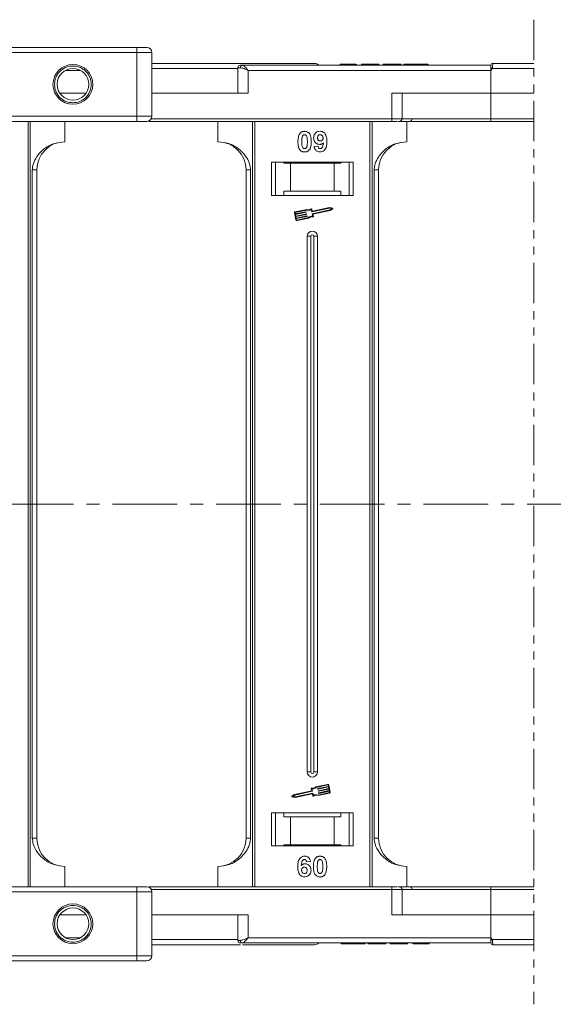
# Model space of a CAD drawing. Header units: millimetres. Extents: x -797 to 677, y 79 to 1112.
# Tile 24 of 75: x 44 to 149, y 306 to 499. Entities that reach past the tile are written whole.
import ezdxf

# ---------------------------------------------------------------- set-up
doc = ezdxf.new("R2010")
doc.units = ezdxf.units.MM
doc.linetypes.add('CENTERX2', pattern=[20.32, 12.7, -2.54, 2.54, -2.54])
doc.linetypes.add('PHANTOM2', pattern=[31.75, 15.875, -3.175, 3.175, -3.175, 3.175, -3.175])

msp = doc.modelspace()

# ---------------------------------------------------------------- linework, layer by layer
at = {"color": 3, "linetype": 'PHANTOM2', "lineweight": 9, "ltscale": 0.5}
msp.add_line((145.076, 498.696), (145.075, 305.745), dxfattribs=at)
at = {"color": 7, "linetype": 'Continuous', "lineweight": 15}
for p, q in [((67.212, 493.271), (14.672, 493.271)), ((14.672, 492.271), (67.212, 492.271)), ((67.212, 493.271), (67.212, 492.271)), ((67.212, 492.271), (67.212, 479.771)), ((70.212, 492.271), (67.212, 492.271)), ((70.212, 479.771), (70.212, 492.271)), ((136.991, 490.121), (136.991, 490.121)), ((53.281, 488.771), (56.143, 488.771)), ((87.053, 489.121), (70.212, 489.121)), ((87.053, 489.271), (87.053, 484.271)), ((87.562, 489.271), (87.053, 489.271)), ((136.641, 489.771), (87.935, 489.771)), ((89.053, 488.771), (136.641, 488.771)), ((89.053, 484.271), (89.053, 488.771)), ((107.077, 489.971), (107.077, 489.771)), ((108.622, 489.771), (108.622, 489.971)), ((110.173, 489.771), (110.173, 489.971)), ((110.282, 489.771), (110.282, 489.971)), ((111.308, 489.771), (111.308, 489.971)), ((111.308, 489.971), (112.27, 489.971)), ((112.27, 489.971), (112.27, 489.771)), ((112.27, 489.971), (114.385, 489.971)), ((114.385, 489.971), (114.385, 489.771)), ((114.385, 489.971), (114.705, 489.971)), ((114.705, 489.971), (114.705, 489.771)), ((115.539, 489.771), (115.539, 489.971)), ((115.539, 489.971), (119.064, 489.971)), ((119.064, 489.971), (119.064, 489.771)), ((119.577, 489.971), (119.577, 489.771)), ((121.956, 489.771), (121.956, 489.971)), ((124.321, 489.771), (124.321, 489.971)), ((136.641, 489.769), (136.641, 489.771)), ((136.875, 489.121), (136.641, 488.771)), ((136.641, 488.771), (136.641, 484.271)), ((145.076, 489.121), (136.875, 489.121)), ((57.271, 484.271), (52.153, 484.271)), ((70.212, 484.271), (89.053, 484.271)), ((117.23, 484.271), (117.23, 479.271)), ((136.641, 484.271), (117.23, 484.271)), ((119.23, 479.271), (119.23, 484.271)), ((136.641, 479.271), (136.641, 484.271)), ((136.641, 484.271), (145.076, 484.271)), ((-4.343, 478.771), (67.212, 478.771)), ((67.212, 479.771), (-3.225, 479.771)), ((45.93, 478.771), (45.93, 403.771)), ((46.349, 403.771), (46.349, 478.771)), ((53.141, 474.771), (53.141, 478.771)), ((67.212, 479.771), (67.212, 478.771)), ((70.212, 479.771), (67.212, 479.771)), ((69.641, 478.868), (69.641, 478.771)), ((69.641, 478.771), (117.23, 478.771)), ((117.23, 479.271), (70.078, 479.271)), ((83.141, 478.771), (83.141, 474.771)), ((89.934, 478.771), (89.934, 403.771)), ((90.353, 403.771), (90.353, 478.771)), ((112.93, 478.771), (112.93, 403.771)), ((113.349, 403.771), (113.349, 478.771)), ((117.23, 479.271), (117.23, 478.771)), ((119.23, 479.271), (117.23, 479.271)), ((118.436, 478.771), (120.141, 478.771)), ((136.641, 479.271), (119.23, 479.271)), ((120.141, 474.771), (120.141, 478.771)), ((145.076, 479.271), (136.641, 479.271)), ((136.641, 479.271), (136.641, 478.771)), ((136.641, 478.771), (145.076, 478.771)), ((102, 473.815), (102.77, 473.899)), ((46.756, 469.271), (46.756, 403.771)), ((47.641, 469.271), (46.756, 469.271)), ((47.641, 403.771), (47.641, 469.271)), ((88.641, 469.271), (89.527, 469.271)), ((88.641, 469.271), (88.641, 403.771)), ((89.527, 403.771), (89.527, 469.271)), ((109.641, 470.771), (93.641, 470.771)), ((93.641, 470.771), (93.641, 464.271)), ((94.391, 464.271), (94.391, 470.771)), ((96.028, 470.571), (96.028, 470.771)), ((96.028, 470.571), (97.391, 470.571)), ((97.391, 470.571), (97.391, 465.071)), ((105.891, 470.571), (97.391, 470.571)), ((105.891, 465.071), (105.891, 470.571)), ((105.891, 470.571), (107.255, 470.571)), ((107.255, 470.771), (107.255, 470.571)), ((108.891, 470.771), (108.891, 464.271)), ((109.641, 464.271), (109.641, 470.771)), ((113.756, 469.271), (113.756, 403.771)), ((114.641, 469.271), (113.756, 469.271)), ((114.641, 403.771), (114.641, 469.271)), ((97.391, 465.071), (96.028, 465.071)), ((96.028, 465.071), (96.028, 464.271)), ((105.891, 465.071), (97.391, 465.071)), ((107.255, 465.071), (105.891, 465.071)), ((107.255, 464.271), (107.255, 465.071)), ((93.641, 464.271), (109.641, 464.271)), ((100.559, 461.524), (98.281, 461.042)), ((100.548, 461.401), (98.305, 460.927)), ((101.534, 461.039), (101.44, 461.483)), ((101.624, 461.178), (101.537, 461.594)), ((105.03, 461.748), (101.569, 461.017)), ((101.641, 460.672), (105.103, 461.403)), ((105.029, 461.868), (101.659, 461.156)), ((101.752, 460.575), (105.15, 461.293)), ((105.63, 461.75), (105.029, 461.868)), ((105.472, 461.661), (105.03, 461.748)), ((105.103, 461.403), (105.472, 461.661)), ((105.15, 461.293), (105.653, 461.644)), ((98.145, 460.833), (98.436, 459.455)), ((98.26, 460.858), (98.308, 460.628)), ((98.308, 460.628), (100.391, 461.068)), ((100.415, 460.953), (98.333, 460.513)), ((98.333, 460.513), (98.393, 460.226)), ((98.393, 460.226), (100.476, 460.666)), ((100.5, 460.551), (98.418, 460.111)), ((98.418, 460.111), (98.478, 459.824)), ((98.478, 459.824), (100.561, 460.264)), ((100.585, 460.149), (98.503, 459.709)), ((98.503, 459.709), (98.551, 459.479)), ((98.621, 459.433), (100.863, 459.907)), ((98.645, 459.319), (100.924, 459.8)), ((100.426, 461.045), (100.438, 460.988)), ((100.511, 460.643), (100.523, 460.586)), ((100.596, 460.241), (100.608, 460.183)), ((101.713, 460.193), (101.619, 460.637)), ((101.846, 460.131), (101.752, 460.575)), ((100.641, 456.271), (100.641, 403.771)), ((100.641, 456.271), (101.356, 456.271)), ((101.356, 456.271), (101.356, 403.771)), ((101.926, 403.771), (101.926, 456.271)), ((102.641, 456.271), (101.926, 456.271)), ((102.641, 403.771), (102.641, 456.271)), ((45.93, 403.771), (45.93, 328.771)), ((46.349, 328.771), (46.349, 403.771)), ((46.756, 403.771), (46.756, 338.271)), ((47.641, 338.271), (47.641, 403.771)), ((88.641, 403.771), (88.641, 338.271)), ((89.527, 338.271), (89.527, 403.771)), ((89.934, 403.771), (89.934, 328.771)), ((90.353, 328.771), (90.353, 403.771)), ((100.641, 403.771), (100.641, 351.271)), ((101.356, 403.771), (101.356, 351.271)), ((101.926, 351.271), (101.926, 403.771)), ((102.641, 351.271), (102.641, 403.771)), ((112.93, 403.771), (112.93, 328.771)), ((113.349, 328.771), (113.349, 403.771)), ((113.756, 403.771), (113.756, 338.271)), ((114.641, 338.271), (114.641, 403.771)), ((101.356, 351.271), (100.641, 351.271)), ((102.641, 351.271), (101.926, 351.271)), ((101.531, 347.581), (98.132, 346.863)), ((101.641, 347.484), (98.18, 346.753)), ((101.437, 348.025), (101.531, 347.581)), ((101.57, 347.963), (101.664, 347.519)), ((104.638, 348.837), (102.359, 348.356)), ((104.662, 348.722), (102.419, 348.249)), ((102.687, 347.915), (102.675, 347.972)), ((102.698, 348.007), (104.78, 348.447)), ((104.805, 348.332), (102.722, 347.892)), ((102.772, 347.513), (102.76, 347.57)), ((102.783, 347.605), (104.865, 348.045)), ((104.889, 347.93), (102.807, 347.49)), ((102.868, 347.203), (104.95, 347.643)), ((104.974, 347.528), (102.892, 347.088)), ((104.78, 348.447), (104.732, 348.677)), ((104.865, 348.045), (104.805, 348.332)), ((105.138, 347.322), (104.847, 348.701)), ((104.95, 347.643), (104.889, 347.93)), ((105.023, 347.298), (104.974, 347.528)), ((98.132, 346.863), (97.63, 346.512)), ((97.653, 346.406), (98.254, 346.288)), ((98.18, 346.753), (97.811, 346.495)), ((97.811, 346.495), (98.253, 346.408)), ((98.253, 346.408), (101.714, 347.139)), ((98.254, 346.288), (101.624, 347)), ((101.658, 346.977), (101.746, 346.562)), ((101.749, 347.117), (101.843, 346.673)), ((102.723, 346.632), (105.002, 347.114)), ((102.735, 346.755), (104.978, 347.229)), ((102.857, 347.111), (102.845, 347.168)), ((109.641, 343.271), (93.641, 343.271)), ((93.641, 343.271), (93.641, 336.771)), ((94.391, 336.771), (94.391, 343.271)), ((96.028, 343.271), (96.028, 342.471)), ((96.028, 342.471), (97.391, 342.471)), ((97.391, 342.471), (97.391, 336.971)), ((97.391, 342.471), (105.891, 342.471)), ((105.891, 336.971), (105.891, 342.471)), ((105.891, 342.471), (107.255, 342.471)), ((107.255, 342.471), (107.255, 343.271)), ((108.891, 343.271), (108.891, 336.771)), ((109.641, 336.771), (109.641, 343.271)), ((46.756, 338.271), (47.641, 338.271)), ((88.641, 338.271), (89.527, 338.271)), ((113.756, 338.271), (114.641, 338.271)), ((93.641, 336.771), (109.641, 336.771)), ((97.391, 336.971), (96.028, 336.971)), ((96.028, 336.771), (96.028, 336.971)), ((97.391, 336.971), (105.891, 336.971)), ((107.255, 336.971), (105.891, 336.971)), ((107.255, 336.971), (107.255, 336.771)), ((53.141, 332.771), (53.141, 328.771)), ((83.141, 328.771), (83.141, 332.771)), ((101.282, 333.727), (100.513, 333.642)), ((120.141, 332.771), (120.141, 328.771)), ((67.212, 328.771), (-4.343, 328.771)), ((67.212, 327.771), (67.212, 328.771)), ((117.23, 328.771), (69.641, 328.771)), ((69.641, 328.674), (69.641, 328.771)), ((70.078, 328.271), (117.23, 328.271)), ((117.23, 328.271), (117.23, 328.771)), ((117.23, 328.271), (117.23, 323.271)), ((117.23, 328.271), (119.23, 328.271)), ((118.367, 328.771), (120.141, 328.771)), ((119.23, 323.271), (119.23, 328.271)), ((119.23, 328.271), (136.641, 328.271)), ((136.641, 328.271), (136.641, 328.771)), ((145.075, 328.771), (136.641, 328.771)), ((136.641, 323.271), (136.641, 328.271)), ((136.641, 328.271), (145.075, 328.271)), ((-3.225, 327.771), (67.212, 327.771)), ((67.212, 327.771), (67.212, 315.271)), ((67.212, 327.771), (70.212, 327.771)), ((70.212, 315.271), (70.212, 327.771)), ((52.153, 323.271), (57.271, 323.271)), ((89.053, 323.271), (70.212, 323.271)), ((87.053, 323.271), (87.053, 318.271)), ((89.053, 318.771), (89.053, 323.271)), ((117.23, 323.271), (136.641, 323.271)), ((136.641, 323.271), (136.641, 318.771)), ((145.075, 323.271), (136.641, 323.271)), ((56.143, 318.771), (53.281, 318.771)), ((70.212, 318.421), (87.053, 318.421)), ((136.641, 318.771), (89.053, 318.771)), ((136.641, 318.771), (136.875, 318.421)), ((136.875, 318.421), (145.075, 318.421)), ((87.053, 318.271), (87.562, 318.271)), ((87.935, 317.771), (136.641, 317.771)), ((107.27, 317.771), (107.27, 317.571)), ((109.634, 317.571), (109.634, 317.771)), ((112.013, 317.771), (112.013, 317.571)), ((112.526, 317.571), (112.526, 317.771)), ((112.526, 317.571), (116.052, 317.571)), ((116.052, 317.771), (116.052, 317.571)), ((116.885, 317.771), (116.885, 317.571)), ((116.885, 317.571), (117.205, 317.571)), ((117.205, 317.771), (117.205, 317.571)), ((117.205, 317.571), (119.321, 317.571)), ((119.321, 317.571), (119.321, 317.771)), ((119.321, 317.571), (120.282, 317.571)), ((120.282, 317.771), (120.282, 317.571)), ((121.308, 317.771), (121.308, 317.571)), ((121.417, 317.771), (121.417, 317.571)), ((122.969, 317.771), (122.969, 317.571)), ((124.513, 317.771), (124.513, 317.571)), ((136.991, 317.421), (136.991, 317.421)), ((67.212, 315.271), (14.672, 315.271)), ((67.212, 314.271), (67.212, 315.271)), ((67.212, 315.271), (70.212, 315.271)), ((14.672, 314.271), (67.212, 314.271))]:
    msp.add_line(p, q, dxfattribs=at)
at = {"color": 1, "linetype": 'CENTERX2', "lineweight": 13}
msp.add_line((501.865, 403.771), (-336.218, 403.771), dxfattribs=at)
at = {"color": 7, "linetype": 'Continuous', "lineweight": 15}
for centre, radius in [((54.712, 486.021), 3.9), ((54.712, 486.021), 3.1), ((54.712, 321.521), 3.9), ((54.712, 321.521), 3.1)]:
    msp.add_circle(centre, radius, dxfattribs=at)
for centre, radius, start, end in [((69.212, 492.271), 1, 0, 90), ((102.141, 489.121), 1, 41.2946, 90), ((136.991, 489.771), 0.35, 89.99809, 179.99959), ((87.553, 489.271), 0.5, 90, 180), ((88.01, 489.326), 0.451, 99.5202, 187.08135), ((101.097, 422.193), 75.89, 61.87179, 62.07191), ((69.212, 479.771), 1, 270, 0), ((118.73, 479.271), 0.5, 270, 0), ((120.713, 479.271), 0.5, 270, 0), ((53.141, 469.271), 5.5, 90, 180), ((83.141, 469.271), 5.5, 0, 90), ((120.141, 469.271), 5.5, 90, 180), ((100.913, 462.322), 0.99, 248.37041, 302.16635), ((100.913, 462.322), 0.873, 246.11204, 307.44471), ((101.479, 461.582), 0.0587, 11.9297, 127.44471), ((101.653, 461.185), 0.0294, 191.9297, 281.9297), ((105.619, 461.692), 0.0587, 304.95116, 78.90824), ((98.317, 460.87), 0.176, 101.9297, 191.9297), ((98.317, 460.87), 0.0587, 101.9297, 191.9297), ((98.609, 459.491), 0.176, 191.9297, 281.9297), ((98.609, 459.491), 0.0587, 191.9297, 281.9297), ((100.397, 461.039), 0.0294, 11.9297, 101.9297), ((100.409, 460.982), 0.0294, 281.9297, 11.9297), ((100.482, 460.637), 0.0294, 11.9297, 101.9297), ((100.494, 460.58), 0.0294, 281.9297, 11.9297), ((100.567, 460.235), 0.0294, 11.9297, 101.9297), ((100.579, 460.177), 0.0294, 281.9297, 11.9297), ((101.57, 459.213), 0.99, 81.69305, 135.48899), ((101.57, 459.213), 0.873, 76.41469, 137.74736), ((101.562, 461.045), 0.0294, 191.9297, 281.9297), ((101.647, 460.643), 0.0294, 101.9297, 191.9297), ((101.788, 460.119), 0.0587, 256.41469, 11.9297), ((101.641, 456.271), 1, 0, 180), ((101.641, 456.271), 0.285, 0, 180), ((101.641, 351.271), 1, 180, 0), ((101.641, 351.271), 0.285, 180, 0), ((101.494, 348.037), 0.0587, 76.41469, 191.9297), ((101.713, 348.943), 0.873, 256.41469, 317.74736), ((101.713, 348.943), 0.99, 261.69305, 315.48899), ((101.635, 347.513), 0.0294, 281.9297, 11.9297), ((102.704, 347.979), 0.0294, 101.9297, 191.9297), ((102.716, 347.921), 0.0294, 191.9297, 281.9297), ((102.789, 347.576), 0.0294, 101.9297, 191.9297), ((102.801, 347.519), 0.0294, 191.9297, 281.9297), ((104.674, 348.665), 0.176, 11.9297, 101.9297), ((104.674, 348.665), 0.0587, 11.9297, 101.9297), ((104.966, 347.286), 0.176, 281.9297, 11.9297), ((97.664, 346.464), 0.0587, 124.95116, 258.90824), ((101.63, 346.971), 0.0294, 11.9297, 101.9297), ((101.72, 347.111), 0.0294, 11.9297, 101.9297), ((101.804, 346.574), 0.0587, 191.9297, 307.44471), ((102.37, 345.834), 0.873, 66.11204, 127.44471), ((102.37, 345.834), 0.99, 68.37041, 122.16635), ((102.874, 347.174), 0.0294, 101.9297, 191.9297), ((102.886, 347.117), 0.0294, 191.9297, 281.9297), ((104.966, 347.286), 0.0587, 281.9297, 11.9297), ((53.141, 338.271), 5.5, 180, 270), ((83.141, 338.271), 5.5, 270, 0), ((120.141, 338.271), 5.5, 180, 270), ((69.212, 327.771), 1, 0, 90), ((118.73, 328.271), 0.5, 0, 90), ((120.713, 328.271), 0.5, 0, 90), ((101.097, 385.348), 75.89, 297.92809, 298.12821), ((87.553, 318.271), 0.5, 180, 270), ((88.01, 318.215), 0.451, 172.91869, 260.47981), ((102.141, 318.421), 1, 270, 319.04573), ((136.991, 317.771), 0.35, 180.00041, 270.00191), ((69.212, 315.271), 1, 270, 0)]:
    msp.add_arc(centre, radius, start, end, dxfattribs=at)
for points, knots in [([(69.212, 493.271), (69.185, 493.271), (69.144, 493.271), (68.894, 493.271), (68.636, 493.271), (68.318, 493.271), (67.852, 493.271), (67.463, 493.271), (67.212, 493.271)], [0, 0, 0, 0, 0.2394429, 0.3698071, 0.5000001, 0.6303641, 0.7605571, 1, 1, 1, 1]), ([(102.141, 490.121), (102.095, 490.121), (102.002, 490.121), (101.231, 490.121), (100.065, 490.121), (98.594, 490.121), (96.946, 490.121), (95.006, 490.121), (92.049, 490.121), (88.615, 490.121), (84.838, 490.121), (81.602, 490.121), (77.959, 490.121), (74.043, 490.121), (71.451, 490.121), (70.212, 490.121)], [0, 0, 0, 0, 0.078067, 0.1585157, 0.2411878, 0.3057888, 0.3703792, 0.4363341, 0.5022783, 0.6340035, 0.6986045, 0.7631949, 0.8458763, 0.9263228, 1, 1, 1, 1]), ([(136.991, 490.121), (136.992, 490.113), (136.992, 490.1), (136.991, 489.997), (136.989, 489.852), (136.978, 489.668), (136.958, 489.486), (136.929, 489.299), (136.892, 489.177), (136.875, 489.121)], [0, 0, 0, 0, 0.1718456, 0.312445, 0.4991009, 0.6298393, 0.7575038, 0.8890244, 1, 1, 1, 1]), ([(145.076, 490.121), (145.017, 490.121), (143.651, 490.121), (140.97, 490.121), (138.304, 490.121), (136.991, 490.121)], [0.83860985, 0.83860985, 0.83860985, 0.83860985, 0.84218524, 0.92228073, 1, 1, 1, 1]), ([(51.112, 486.021), (51.16, 486.473), (51.235, 487.172), (51.683, 488.011), (52.148, 488.583), (52.721, 489.052), (53.56, 489.486), (54.712, 489.708), (55.864, 489.486), (56.703, 489.052), (57.275, 488.584), (57.741, 488.012), (58.189, 487.172), (58.264, 486.473), (58.312, 486.021)], [0, 0, 0, 0, 0.1197215, 0.184837, 0.25, 0.3151155, 0.3802785, 0.5, 0.6197215, 0.684837, 0.75, 0.8151155, 0.8802785, 1, 1, 1, 1]), ([(89.053, 488.771), (88.783, 488.887), (88.365, 489.068), (87.867, 489.239), (87.657, 489.261), (87.562, 489.271)], [0, 0, 0, 0, 0.4984129, 0.772928, 1, 1, 1, 1]), ([(87.935, 489.771), (88.003, 489.754), (88.147, 489.718), (88.426, 489.468), (88.735, 489.138), (88.947, 488.893), (89.053, 488.771)], [0, 0, 0, 0, 0.2343588, 0.4982155, 0.7484812, 1, 1, 1, 1]), ([(108.622, 489.971), (108.488, 489.971), (108.184, 489.971), (107.732, 489.971), (107.373, 489.971), (107.119, 489.971), (107.094, 489.971), (107.077, 489.971)], [0, 0, 0, 0, 0.1552919, 0.3531453, 0.543243, 0.704067, 1, 1, 1, 1]), ([(110.173, 489.971), (110.119, 489.971), (110.011, 489.971), (109.707, 489.971), (109.242, 489.971), (108.856, 489.971), (108.622, 489.971)], [0, 0, 0, 0, 0.2064605, 0.4135145, 0.6452106, 1, 1, 1, 1]), ([(121.956, 489.971), (121.823, 489.971), (121.419, 489.971), (120.759, 489.971), (120.137, 489.971), (119.712, 489.971), (119.587, 489.971), (119.579, 489.971), (119.577, 489.971)], [0, 0, 0, 0, 0.1021706, 0.3092201, 0.51365, 0.6922749, 0.9324126, 1, 1, 1, 1]), ([(124.321, 489.971), (124.317, 489.971), (124.307, 489.971), (124.165, 489.971), (123.774, 489.971), (123.2, 489.971), (122.56, 489.971), (122.139, 489.971), (121.956, 489.971)], [0, 0, 0, 0, 0.1018882, 0.3073435, 0.4929627, 0.6786474, 0.8607914, 1, 1, 1, 1]), ([(136.641, 489.245), (136.641, 489.338), (136.641, 489.523), (136.641, 489.684), (136.641, 489.715), (136.641, 489.724)], [0, 0, 0, 0, 0.412717, 0.8254516, 1, 1, 1, 1]), ([(58.312, 486.021), (58.264, 485.568), (58.189, 484.869), (57.741, 484.03), (57.276, 483.458), (56.703, 482.99), (55.864, 482.556), (54.712, 482.333), (53.56, 482.556), (52.721, 482.989), (52.149, 483.458), (51.683, 484.03), (51.235, 484.869), (51.16, 485.568), (51.112, 486.021)], [0, 0, 0, 0, 0.1197215, 0.184837, 0.25, 0.3151155, 0.3802785, 0.5, 0.6197215, 0.684837, 0.75, 0.8151155, 0.8802785, 1, 1, 1, 1]), ([(67.212, 478.771), (67.463, 478.771), (67.852, 478.771), (68.318, 478.771), (68.636, 478.771), (68.894, 478.771), (69.144, 478.771), (69.185, 478.771), (69.212, 478.771)], [0, 0, 0, 0, 0.2394429, 0.3696359, 0.4999999, 0.6301929, 0.7605571, 1, 1, 1, 1]), ([(117.23, 478.771), (117.373, 478.771), (117.666, 478.771), (118.028, 478.771), (118.198, 478.771), (118.261, 478.771)], [0, 0, 0, 0, 0.3748158, 0.7664972, 1, 1, 1, 1]), ([(120.289, 478.771), (120.677, 478.771), (122.017, 478.771), (124.764, 478.771), (128.489, 478.771), (132.576, 478.771), (135.3, 478.771), (136.641, 478.771)], [0, 0, 0, 0, 0.0792642, 0.2739294, 0.5229011, 0.7650927, 1, 1, 1, 1]), ([(99.217, 476.416), (99.261, 476.466), (99.351, 476.568), (99.52, 476.683), (99.709, 476.766), (99.878, 476.804), (100.019, 476.819), (100.092, 476.821), (100.129, 476.822)], [0, 0, 0, 0, 0.1937762, 0.3936, 0.5878635, 0.7889077, 0.894169, 1, 1, 1, 1]), ([(100.129, 476.822), (100.264, 476.812), (100.536, 476.791), (100.888, 476.593), (101.159, 476.299), (101.411, 475.699), (101.426, 475.176), (101.436, 474.79)], [0, 0, 0, 0, 0.147566, 0.2966882, 0.4312776, 0.580404, 1, 1, 1, 1]), ([(101.898, 475.517), (101.906, 475.652), (101.921, 475.922), (102.088, 476.302), (102.368, 476.598), (102.739, 476.792), (103.013, 476.812), (103.156, 476.822)], [0, 0, 0, 0, 0.1979267, 0.3977284, 0.5974133, 0.7905838, 1, 1, 1, 1]), ([(103.156, 476.822), (103.291, 476.811), (103.563, 476.79), (103.923, 476.588), (104.215, 476.282), (104.454, 475.748), (104.509, 475.238), (104.513, 474.883), (104.513, 474.824)], [0, 0, 0, 0, 0.148288, 0.2977445, 0.4437132, 0.6077915, 0.9347078, 1, 1, 1, 1]), ([(53.141, 474.771), (52.381, 474.694), (50.861, 474.541), (48.839, 473.352), (47.508, 471.801), (46.847, 470.357), (46.781, 469.565), (46.756, 469.271)], [0, 0, 0, 0, 0.2490962, 0.4982428, 0.745205, 0.90541, 1, 1, 1, 1]), ([(89.527, 469.271), (89.483, 469.661), (89.372, 470.66), (88.548, 472.114), (87.179, 473.527), (85.313, 474.564), (83.863, 474.702), (83.141, 474.771)], [0, 0, 0, 0, 0.1257134, 0.3212757, 0.5244662, 0.763484, 1, 1, 1, 1]), ([(98.821, 474.798), (98.823, 474.931), (98.828, 475.235), (98.9, 475.764), (99.041, 476.186), (99.199, 476.393), (99.217, 476.416)], [0, 0, 0, 0, 0.2367308, 0.5375555, 0.9496679, 1, 1, 1, 1]), ([(99.214, 473.182), (99.174, 473.236), (99.095, 473.345), (98.987, 473.582), (98.896, 473.89), (98.847, 474.227), (98.824, 474.531), (98.822, 474.709), (98.821, 474.798)], [0, 0, 0, 0, 0.11844057, 0.2393457, 0.45959323, 0.68492476, 0.84223987, 1, 1, 1, 1]), ([(99.59, 474.798), (99.591, 474.865), (99.592, 474.998), (99.597, 475.179), (99.608, 475.34), (99.622, 475.481), (99.64, 475.623), (99.664, 475.716), (99.676, 475.763)], [0, 0, 0, 0, 0.2059417, 0.4119594, 0.558149, 0.7045024, 0.8518015, 1, 1, 1, 1]), ([(100.129, 473.437), (100.06, 473.445), (99.95, 473.459), (99.822, 473.547), (99.717, 473.7), (99.625, 473.974), (99.596, 474.364), (99.592, 474.653), (99.59, 474.798)], [0, 0, 0, 0, 0.12537017, 0.20229032, 0.27917881, 0.46475759, 0.73058183, 1, 1, 1, 1]), ([(99.676, 475.763), (99.699, 475.832), (99.737, 475.944), (99.846, 476.07), (99.969, 476.136), (100.068, 476.153), (100.122, 476.155), (100.129, 476.155)], [0, 0, 0, 0, 0.3348035, 0.5425606, 0.750382, 0.9707212, 1, 1, 1, 1]), ([(100.129, 476.155), (100.185, 476.15), (100.288, 476.14), (100.419, 476.063), (100.532, 475.916), (100.628, 475.641), (100.662, 475.249), (100.665, 474.949), (100.667, 474.798)], [0, 0, 0, 0, 0.10461361, 0.18881412, 0.27351189, 0.44412695, 0.71948087, 1, 1, 1, 1]), ([(100.667, 474.798), (100.667, 474.731), (100.666, 474.598), (100.66, 474.417), (100.65, 474.255), (100.636, 474.113), (100.617, 473.97), (100.593, 473.877), (100.581, 473.83)], [0, 0, 0, 0, 0.2052705, 0.4106164, 0.5571497, 0.7038442, 0.8514711, 1, 1, 1, 1]), ([(101.436, 474.79), (101.434, 474.656), (101.429, 474.353), (101.358, 473.835), (101.22, 473.414), (101.063, 473.207), (101.04, 473.177)], [0, 0, 0, 0, 0.2372812, 0.5385907, 0.9326774, 1, 1, 1, 1]), ([(103.08, 474.258), (102.944, 474.27), (102.672, 474.295), (102.321, 474.511), (102.054, 474.817), (101.915, 475.171), (101.903, 475.413), (101.898, 475.517)], [0, 0, 0, 0, 0.2101886, 0.4217733, 0.6236035, 0.8370344, 1, 1, 1, 1]), ([(102.667, 475.557), (102.671, 475.643), (102.678, 475.782), (102.752, 475.961), (102.861, 476.068), (103.004, 476.142), (103.111, 476.15), (103.171, 476.155)], [0, 0, 0, 0, 0.2913202, 0.4655393, 0.6416315, 0.798664, 1, 1, 1, 1]), ([(103.209, 474.924), (103.142, 474.93), (103.016, 474.941), (102.853, 475.035), (102.741, 475.166), (102.676, 475.347), (102.67, 475.478), (102.667, 475.557)], [0, 0, 0, 0, 0.2139369, 0.3980753, 0.58309068, 0.75166574, 1, 1, 1, 1]), ([(104.513, 474.824), (104.51, 474.691), (104.502, 474.29), (104.411, 473.734), (104.133, 473.225), (103.786, 472.923), (103.416, 472.785), (103.183, 472.774), (103.098, 472.771)], [0, 0, 0, 0, 0.14233715, 0.4291269, 0.58994334, 0.75120549, 0.90989458, 1, 1, 1, 1]), ([(103.171, 476.155), (103.239, 476.148), (103.376, 476.134), (103.55, 476.017), (103.678, 475.859), (103.736, 475.676), (103.741, 475.556), (103.744, 475.5)], [0, 0, 0, 0, 0.20795454, 0.42040568, 0.62731968, 0.82770747, 1, 1, 1, 1]), ([(103.744, 475.5), (103.739, 475.42), (103.732, 475.287), (103.645, 475.119), (103.525, 475.009), (103.375, 474.935), (103.265, 474.928), (103.209, 474.924)], [0, 0, 0, 0, 0.2673945, 0.4472142, 0.6271221, 0.8130653, 1, 1, 1, 1]), ([(120.141, 474.771), (119.381, 474.694), (117.861, 474.541), (115.839, 473.352), (114.508, 471.801), (113.847, 470.357), (113.781, 469.565), (113.756, 469.271)], [0, 0, 0, 0, 0.2490962, 0.4982428, 0.745205, 0.90541, 1, 1, 1, 1]), ([(100.129, 472.771), (100.062, 472.773), (99.927, 472.777), (99.729, 472.821), (99.539, 472.899), (99.394, 472.998), (99.287, 473.096), (99.238, 473.153), (99.214, 473.182)], [0, 0, 0, 0, 0.1926347, 0.388697, 0.5820148, 0.7830443, 0.8909593, 1, 1, 1, 1]), ([(100.581, 473.83), (100.558, 473.761), (100.52, 473.649), (100.412, 473.524), (100.291, 473.458), (100.192, 473.44), (100.137, 473.438), (100.129, 473.437)], [0, 0, 0, 0, 0.3336776, 0.5404125, 0.7472639, 0.9612091, 1, 1, 1, 1]), ([(101.04, 473.177), (100.996, 473.127), (100.906, 473.025), (100.737, 472.909), (100.548, 472.826), (100.379, 472.788), (100.238, 472.773), (100.165, 472.771), (100.129, 472.771)], [0, 0, 0, 0, 0.1937693, 0.3935642, 0.587886, 0.7891312, 0.8942826, 1, 1, 1, 1]), ([(103.098, 472.771), (102.962, 472.782), (102.717, 472.802), (102.403, 472.984), (102.16, 473.264), (102.046, 473.561), (102.01, 473.761), (102, 473.815)], [0, 0, 0, 0, 0.2427882, 0.4388655, 0.6348012, 0.9009361, 1, 1, 1, 1]), ([(102.77, 473.899), (102.783, 473.819), (102.804, 473.696), (102.894, 473.552), (102.998, 473.474), (103.105, 473.441), (103.172, 473.438), (103.197, 473.437)], [0, 0, 0, 0, 0.3447142, 0.5290593, 0.7142089, 0.8921959, 1, 1, 1, 1]), ([(103.802, 474.593), (103.756, 474.544), (103.662, 474.445), (103.515, 474.356), (103.389, 474.305), (103.29, 474.277), (103.186, 474.261), (103.115, 474.259), (103.08, 474.258)], [0, 0, 0, 0, 0.2434912, 0.4962659, 0.6182099, 0.7417038, 0.8701584, 1, 1, 1, 1]), ([(103.197, 473.437), (103.251, 473.443), (103.359, 473.454), (103.511, 473.553), (103.652, 473.723), (103.761, 474.084), (103.786, 474.386), (103.802, 474.593)], [0, 0, 0, 0, 0.1120155, 0.2243547, 0.3677679, 0.565827, 1, 1, 1, 1]), ([(46.756, 338.271), (46.8, 337.88), (46.911, 336.881), (47.734, 335.427), (49.104, 334.014), (50.97, 332.978), (52.42, 332.839), (53.141, 332.771)], [0, 0, 0, 0, 0.1257134, 0.3212757, 0.5244662, 0.763484, 1, 1, 1, 1]), ([(83.141, 332.771), (83.901, 332.847), (85.421, 333), (87.443, 334.19), (88.775, 335.74), (89.436, 337.184), (89.502, 337.977), (89.527, 338.271)], [0, 0, 0, 0, 0.24909619, 0.49824278, 0.74520496, 0.90540997, 1, 1, 1, 1]), ([(113.756, 338.271), (113.8, 337.88), (113.911, 336.881), (114.734, 335.427), (116.104, 334.014), (117.97, 332.978), (119.42, 332.839), (120.141, 332.771)], [0, 0, 0, 0, 0.1257134, 0.3212757, 0.5244662, 0.763484, 1, 1, 1, 1]), ([(98.77, 332.717), (98.772, 332.85), (98.781, 333.252), (98.872, 333.807), (99.15, 334.316), (99.497, 334.618), (99.867, 334.756), (100.1, 334.767), (100.185, 334.771)], [0, 0, 0, 0, 0.1423372, 0.4291269, 0.5899433, 0.7512055, 0.9098946, 1, 1, 1, 1]), ([(100.086, 334.104), (100.032, 334.099), (99.924, 334.088), (99.771, 333.988), (99.63, 333.815), (99.521, 333.454), (99.497, 333.153), (99.48, 332.949)], [0, 0, 0, 0, 0.1120492, 0.2243802, 0.3701146, 0.5702758, 1, 1, 1, 1]), ([(100.513, 333.642), (100.501, 333.72), (100.481, 333.842), (100.391, 333.986), (100.285, 334.067), (100.177, 334.1), (100.111, 334.103), (100.086, 334.104)], [0, 0, 0, 0, 0.33384, 0.5245467, 0.7163724, 0.8918244, 1, 1, 1, 1]), ([(100.185, 334.771), (100.321, 334.76), (100.567, 334.741), (100.879, 334.557), (101.12, 334.28), (101.236, 333.983), (101.272, 333.784), (101.282, 333.727)], [0, 0, 0, 0, 0.2426908, 0.4390024, 0.635006, 0.8950587, 1, 1, 1, 1]), ([(101.847, 332.751), (101.849, 332.885), (101.854, 333.188), (101.926, 333.716), (102.067, 334.136), (102.225, 334.342), (102.242, 334.364)], [0, 0, 0, 0, 0.2373811, 0.5389182, 0.9490817, 1, 1, 1, 1]), ([(102.242, 334.364), (102.287, 334.415), (102.377, 334.516), (102.546, 334.632), (102.734, 334.715), (102.904, 334.753), (103.045, 334.768), (103.118, 334.77), (103.154, 334.771)], [0, 0, 0, 0, 0.1937762, 0.3936, 0.5878635, 0.7889077, 0.894169, 1, 1, 1, 1]), ([(102.701, 333.711), (102.725, 333.781), (102.763, 333.893), (102.871, 334.018), (102.995, 334.085), (103.094, 334.101), (103.148, 334.104), (103.154, 334.104)], [0, 0, 0, 0, 0.3348035, 0.5425606, 0.750382, 0.9707212, 1, 1, 1, 1]), ([(103.154, 334.771), (103.221, 334.768), (103.356, 334.764), (103.554, 334.72), (103.744, 334.643), (103.889, 334.543), (103.996, 334.445), (104.045, 334.388), (104.069, 334.36)], [0, 0, 0, 0, 0.1926273, 0.3886837, 0.5820134, 0.7832006, 0.8910383, 1, 1, 1, 1]), ([(103.154, 334.104), (103.212, 334.098), (103.313, 334.088), (103.441, 334.013), (103.552, 333.873), (103.651, 333.602), (103.688, 333.205), (103.691, 332.898), (103.693, 332.743)], [0, 0, 0, 0, 0.1056461, 0.1862213, 0.267042, 0.4315406, 0.7127076, 1, 1, 1, 1]), ([(104.069, 334.36), (104.109, 334.305), (104.188, 334.196), (104.293, 333.964), (104.383, 333.668), (104.433, 333.337), (104.458, 333.028), (104.461, 332.838), (104.462, 332.743)], [0, 0, 0, 0, 0.11843199, 0.23932891, 0.44943356, 0.66417845, 0.83182006, 1, 1, 1, 1]), ([(100.127, 330.719), (99.992, 330.73), (99.72, 330.751), (99.36, 330.952), (99.068, 331.257), (98.828, 331.793), (98.774, 332.304), (98.77, 332.659), (98.77, 332.717)], [0, 0, 0, 0, 0.1482689, 0.2976473, 0.4424214, 0.6078512, 0.9356585, 1, 1, 1, 1]), ([(99.48, 332.949), (99.527, 332.997), (99.621, 333.095), (99.767, 333.186), (99.894, 333.236), (99.993, 333.264), (100.097, 333.28), (100.167, 333.282), (100.203, 333.283)], [0, 0, 0, 0, 0.2436536, 0.4957602, 0.6178923, 0.7415029, 0.8700251, 1, 1, 1, 1]), ([(99.539, 332.041), (99.544, 332.124), (99.552, 332.26), (99.643, 332.43), (99.765, 332.538), (99.914, 332.607), (100.021, 332.614), (100.073, 332.617)], [0, 0, 0, 0, 0.2767209, 0.4568705, 0.6370074, 0.8240683, 1, 1, 1, 1]), ([(100.112, 331.386), (100.044, 331.393), (99.907, 331.408), (99.732, 331.524), (99.605, 331.682), (99.547, 331.864), (99.542, 331.984), (99.539, 332.041)], [0, 0, 0, 0, 0.2079047, 0.4199807, 0.6306256, 0.821735, 1, 1, 1, 1]), ([(100.073, 332.617), (100.141, 332.611), (100.266, 332.601), (100.426, 332.507), (100.545, 332.372), (100.608, 332.188), (100.613, 332.055), (100.616, 331.985)], [0, 0, 0, 0, 0.2137567, 0.3949441, 0.5765849, 0.7773109, 1, 1, 1, 1]), ([(100.616, 331.985), (100.612, 331.899), (100.605, 331.761), (100.532, 331.582), (100.422, 331.473), (100.278, 331.399), (100.171, 331.391), (100.112, 331.386)], [0, 0, 0, 0, 0.28869741, 0.46355259, 0.63994173, 0.80180841, 1, 1, 1, 1]), ([(101.385, 332.024), (101.377, 331.889), (101.362, 331.619), (101.196, 331.238), (100.91, 330.939), (100.537, 330.748), (100.264, 330.729), (100.127, 330.719)], [0, 0, 0, 0, 0.1978309, 0.3972998, 0.5989102, 0.7987412, 1, 1, 1, 1]), ([(100.203, 333.283), (100.339, 333.271), (100.611, 333.246), (100.959, 333.03), (101.225, 332.729), (101.367, 332.376), (101.379, 332.132), (101.385, 332.024)], [0, 0, 0, 0, 0.2102159, 0.4219747, 0.6200164, 0.8310369, 1, 1, 1, 1]), ([(103.154, 330.719), (103.019, 330.73), (102.747, 330.75), (102.393, 330.948), (102.105, 331.262), (101.872, 331.873), (101.857, 332.393), (101.847, 332.751)], [0, 0, 0, 0, 0.1475277, 0.2965695, 0.43214, 0.6087374, 1, 1, 1, 1]), ([(102.616, 332.743), (102.616, 332.81), (102.617, 332.943), (102.623, 333.124), (102.633, 333.286), (102.647, 333.428), (102.666, 333.571), (102.69, 333.665), (102.701, 333.711)], [0, 0, 0, 0, 0.20527, 0.4106157, 0.5571475, 0.7038444, 0.8514751, 1, 1, 1, 1]), ([(103.154, 331.386), (103.086, 331.394), (102.976, 331.407), (102.847, 331.493), (102.744, 331.644), (102.651, 331.916), (102.622, 332.306), (102.618, 332.597), (102.616, 332.743)], [0, 0, 0, 0, 0.125351, 0.2021974, 0.2791824, 0.4597421, 0.727968, 1, 1, 1, 1]), ([(103.693, 332.743), (103.692, 332.677), (103.691, 332.543), (103.685, 332.363), (103.675, 332.202), (103.661, 332.06), (103.643, 331.918), (103.619, 331.825), (103.607, 331.779)], [0, 0, 0, 0, 0.2059417, 0.4119594, 0.558149, 0.7045024, 0.8518015, 1, 1, 1, 1]), ([(104.462, 332.743), (104.46, 332.61), (104.455, 332.307), (104.384, 331.786), (104.246, 331.364), (104.089, 331.156), (104.066, 331.126)], [0, 0, 0, 0, 0.23662863, 0.5373614, 0.93298636, 1, 1, 1, 1]), ([(103.607, 331.779), (103.584, 331.71), (103.546, 331.598), (103.438, 331.473), (103.316, 331.407), (103.217, 331.389), (103.163, 331.386), (103.154, 331.386)], [0, 0, 0, 0, 0.3336776, 0.5404125, 0.7472639, 0.9612091, 1, 1, 1, 1]), ([(104.066, 331.126), (104.022, 331.075), (103.932, 330.974), (103.763, 330.858), (103.574, 330.775), (103.405, 330.737), (103.263, 330.722), (103.191, 330.72), (103.154, 330.719)], [0, 0, 0, 0, 0.1937693, 0.3935642, 0.587886, 0.7891312, 0.8942826, 1, 1, 1, 1]), ([(69.212, 328.771), (69.185, 328.771), (69.144, 328.771), (68.895, 328.771), (68.636, 328.771), (68.318, 328.771), (67.852, 328.771), (67.463, 328.771), (67.212, 328.771)], [0, 0, 0, 0, 0.2394429, 0.3696359, 0.4999999, 0.6301929, 0.7605571, 1, 1, 1, 1]), ([(118.192, 328.771), (118.151, 328.771), (118.001, 328.771), (117.665, 328.771), (117.373, 328.771), (117.23, 328.771)], [0, 0, 0, 0, 0.1658977, 0.5921255, 1, 1, 1, 1]), ([(136.641, 328.771), (135.3, 328.771), (132.576, 328.771), (128.489, 328.771), (124.765, 328.771), (122.027, 328.771), (120.695, 328.771), (120.316, 328.771)], [0, 0, 0, 0, 0.2353273, 0.4779526, 0.7274114, 0.9224054, 1, 1, 1, 1]), ([(51.112, 321.521), (51.16, 321.973), (51.235, 322.672), (51.683, 323.511), (52.148, 324.083), (52.721, 324.552), (53.56, 324.986), (54.712, 325.208), (55.864, 324.986), (56.703, 324.552), (57.275, 324.084), (57.741, 323.512), (58.189, 322.672), (58.264, 321.973), (58.312, 321.521)], [0, 0, 0, 0, 0.1197215, 0.184837, 0.25, 0.3151155, 0.3802785, 0.5, 0.6197215, 0.684837, 0.75, 0.8151155, 0.8802785, 1, 1, 1, 1]), ([(58.312, 321.521), (58.264, 321.068), (58.189, 320.369), (57.741, 319.53), (57.276, 318.958), (56.703, 318.49), (55.864, 318.056), (54.712, 317.833), (53.56, 318.056), (52.721, 318.489), (52.149, 318.958), (51.683, 319.53), (51.235, 320.369), (51.16, 321.068), (51.112, 321.521)], [0, 0, 0, 0, 0.1197215, 0.184837, 0.25, 0.3151155, 0.3802785, 0.5, 0.6197215, 0.684837, 0.75, 0.8151155, 0.8802785, 1, 1, 1, 1]), ([(87.562, 318.271), (87.657, 318.28), (87.867, 318.302), (88.365, 318.474), (88.783, 318.654), (89.053, 318.771)], [0, 0, 0, 0, 0.2270634, 0.5015869, 1, 1, 1, 1]), ([(89.053, 318.771), (88.947, 318.648), (88.735, 318.403), (88.426, 318.073), (88.147, 317.823), (88.003, 317.787), (87.935, 317.771)], [0, 0, 0, 0, 0.2515188, 0.5017844, 0.7656323, 1, 1, 1, 1]), ([(136.875, 318.421), (136.892, 318.364), (136.929, 318.241), (136.959, 318.054), (136.978, 317.873), (136.989, 317.69), (136.991, 317.544), (136.992, 317.441), (136.992, 317.428), (136.991, 317.421)], [0, 0, 0, 0, 0.1119973, 0.2448439, 0.3691679, 0.5008987, 0.6875333, 0.8281382, 1, 1, 1, 1]), ([(70.212, 317.421), (71.451, 317.421), (74.043, 317.421), (77.96, 317.421), (81.6, 317.421), (84.824, 317.421), (86.649, 317.421), (87.55, 317.421)], [0, 0, 0, 0, 0.2021299, 0.4228299, 0.6496225, 0.8268409, 1, 1, 1, 1]), ([(87.938, 317.421), (88.734, 317.421), (90.435, 317.421), (93.597, 317.421), (96.393, 317.421), (98.593, 317.421), (100.065, 317.421), (101.231, 317.421), (102.002, 317.421), (102.095, 317.421), (102.141, 317.421)], [0, 0, 0, 0, 0.0926101, 0.1979481, 0.4083634, 0.5115557, 0.6147313, 0.7468049, 0.8753124, 1, 1, 1, 1]), ([(107.27, 317.571), (107.273, 317.571), (107.283, 317.571), (107.425, 317.571), (107.817, 317.571), (108.391, 317.571), (109.03, 317.571), (109.452, 317.571), (109.634, 317.571)], [0, 0, 0, 0, 0.1018882, 0.3073435, 0.4929627, 0.6786474, 0.8607914, 1, 1, 1, 1]), ([(109.634, 317.571), (109.768, 317.571), (110.172, 317.571), (110.832, 317.571), (111.453, 317.571), (111.878, 317.571), (112.004, 317.571), (112.011, 317.571), (112.013, 317.571)], [0, 0, 0, 0, 0.1021706, 0.3092201, 0.51365, 0.6922749, 0.9324126, 1, 1, 1, 1]), ([(121.417, 317.571), (121.471, 317.571), (121.579, 317.571), (121.883, 317.571), (122.348, 317.571), (122.735, 317.571), (122.969, 317.571)], [0, 0, 0, 0, 0.2064605, 0.4135145, 0.6452106, 1, 1, 1, 1]), ([(122.969, 317.571), (123.102, 317.571), (123.407, 317.571), (123.858, 317.571), (124.217, 317.571), (124.472, 317.571), (124.497, 317.571), (124.513, 317.571)], [0, 0, 0, 0, 0.1552919, 0.3531453, 0.543243, 0.704067, 1, 1, 1, 1]), ([(136.641, 317.771), (136.641, 317.782), (136.641, 317.804), (136.641, 317.976), (136.642, 318.161), (136.641, 318.277), (136.641, 318.296)], [0, 0, 0, 0, 0.3133566, 0.6267132, 0.9400698, 1, 1, 1, 1]), ([(136.991, 317.421), (138.304, 317.421), (140.97, 317.421), (143.651, 317.421), (145.017, 317.421), (145.075, 317.421)], [0, 0, 0, 0, 0.07772396, 0.15782403, 0.16137013, 0.16137013, 0.16137013, 0.16137013]), ([(67.212, 314.271), (67.463, 314.271), (67.852, 314.271), (68.318, 314.271), (68.636, 314.271), (68.895, 314.271), (69.144, 314.271), (69.185, 314.271), (69.212, 314.271)], [0, 0, 0, 0, 0.2394429, 0.3698071, 0.5000001, 0.6303641, 0.7605571, 1, 1, 1, 1])]:
    msp.add_open_spline(points, degree=3, knots=knots, dxfattribs=at)
for points in [[(87.553, 489.771), (87.571, 489.771), (87.606, 489.771), (87.825, 489.771), (87.935, 489.771)], [(136.641, 488.771), (136.641, 488.853), (136.641, 489.019), (136.641, 489.17), (136.641, 489.245)], [(136.641, 318.296), (136.641, 318.371), (136.641, 318.522), (136.641, 318.688), (136.641, 318.771)], [(87.935, 317.771), (87.825, 317.771), (87.606, 317.771), (87.571, 317.771), (87.553, 317.771)]]:
    msp.add_open_spline(points, degree=3, dxfattribs=at)

doc.saveas('drawing.dxf')
